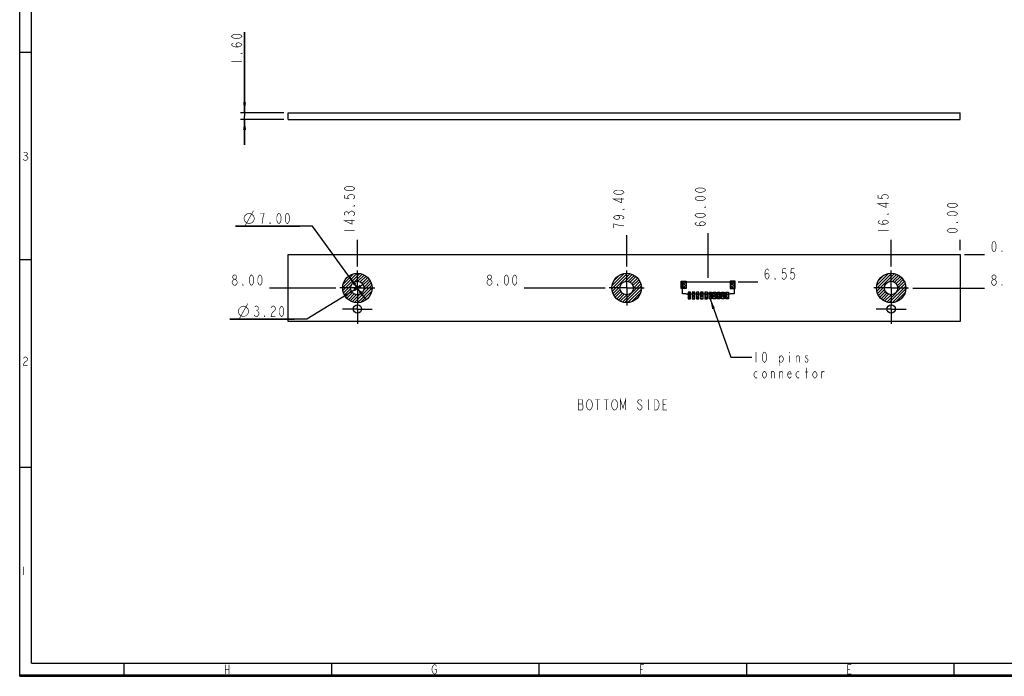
# Model space of a CAD drawing. Header units: millimetres. Extents: x 0 to 840, y 0 to 594.
# Tile 1 of 27: x 0 to 469, y 0 to 313. Entities that reach past the tile are written whole.
import ezdxf

# ---------------------------------------------------------------- set-up
doc = ezdxf.new("R2010")
doc.units = ezdxf.units.MM
doc.header["$LTSCALE"] = 46.2
doc.linetypes.add('CENTER', pattern=[0.6, 0.375, -0.075, 0.075, -0.075])
doc.layers.get('0').update_dxf_attribs({"linetype": 'CONTINUOUS'})
doc.layers.add('02___PRT_ALL_AXES', color=7, linetype='CONTINUOUS')
doc.layers.add('03___PRT_ALL_CURVES', color=7, linetype='CONTINUOUS')
doc.styles.get("Standard").update_dxf_attribs({"font": 'txt', "width": 0.8})
doc.dimstyles.new('DIMSTYLE_1', dxfattribs={"dimtxt": 5, "dimasz": 5, "dimexe": 1, "dimexo": 1, "dimtad": 1, "dimlfac": 0.5, "dimzin": 0, "dimdsep": 46, "dimtxsty": 'STANDARD', "dimblk": '_FILLED', "dimblk1": '_FILLED', "dimblk2": '_FILLED', "dimcen": 0.09, "dimadec": 0, "dimazin": 0, "dimtp": 0.01, "dimtm": 0.01, "dimtfac": 1, "dimtofl": 0, "dimtmove": 0, "dimatfit": 3, "dimldrblk": '_FILLED', "dimfxl": 1, "dimtolj": 1, "dimtzin": 0, "dimarcsym": 0})
doc.dimstyles.new('DIMSTYLE_2', dxfattribs={"dimtxt": 5, "dimasz": 5, "dimexe": 1, "dimexo": 1, "dimtad": 1, "dimlfac": 0.5, "dimzin": 0, "dimdsep": 46, "dimtxsty": 'STANDARD', "dimblk": '_FILLED', "dimblk1": '_FILLED', "dimblk2": '_FILLED', "dimcen": 0.09, "dimadec": 0, "dimazin": 0, "dimtp": 0.01, "dimtm": 0.01, "dimtfac": 1, "dimtmove": 0, "dimatfit": 2, "dimldrblk": '_FILLED', "dimfxl": 1, "dimtolj": 1, "dimtzin": 0, "dimarcsym": 0})
doc.dimstyles.new('DIMSTYLE_3', dxfattribs={"dimtxt": 5, "dimasz": 5, "dimexe": 1, "dimexo": 1, "dimtad": 0, "dimtih": 1, "dimtoh": 1, "dimlfac": 0.5, "dimzin": 0, "dimdsep": 46, "dimtxsty": 'STANDARD', "dimblk": '_FILLED', "dimblk1": '_FILLED', "dimblk2": '_FILLED', "dimcen": 0.09, "dimadec": 0, "dimazin": 0, "dimtp": 0.01, "dimtm": 0.01, "dimtfac": 1, "dimtofl": 0, "dimtmove": 0, "dimatfit": 3, "dimldrblk": '_FILLED', "dimfxl": 1, "dimtolj": 1, "dimtzin": 0, "dimarcsym": 0})
doc.dimstyles.get("Standard").update_dxf_attribs({"dimtxt": 5, "dimasz": 5, "dimexe": 1, "dimexo": 1, "dimtad": 1, "dimzin": 0, "dimdsep": 46, "dimtxsty": 'STANDARD', "dimblk": '_FILLED', "dimblk1": '_FILLED', "dimblk2": '_FILLED', "dimcen": 0.09, "dimadec": 0, "dimazin": 0, "dimtol": 1, "dimtp": 0.01, "dimtm": 0.01, "dimtfac": 1, "dimtofl": 0, "dimtmove": 0, "dimatfit": 3, "dimldrblk": '_FILLED', "dimfxl": 1, "dimtolj": 1, "dimtzin": 0, "dimarcsym": 0})

# ---------------------------------------------------------------- blocks, each defined once
blk = doc.blocks.new('_FILLED')
at = {"color": 0, "linetype": 'BYBLOCK'}
blk.add_solid([(0, 0), (-1, 0.14), (-1, -0.14)], dxfattribs=at)
blk = doc.blocks.new('*D6')
at = {"color": 2, "linetype": 'CONTINUOUS'}
for p, q in [((107.06, 268.34), (107.06, 306.71)), ((107.06, 306.71), (107.06, 266.74)), ((125.77, 268.34), (105.06, 268.34)), ((125.77, 265.14), (105.06, 265.14)), ((107.06, 253.14), (107.06, 266.74)), ((107.06, 265.14), (107.06, 253.14))]:
    blk.add_line(p, q, dxfattribs=at)
at = {"color": 2, "linetype": 'CONTINUOUS', "xscale": 5, "yscale": 5, "zscale": 5}
for p, rotation in [((107.06, 268.34), 270), ((107.06, 265.14), 90)]:
    blk.add_blockref('_FILLED', p, dxfattribs=dict(at, rotation=rotation))
blk = doc.blocks.new('*D11')
at = {"color": 2, "linetype": 'CONTINUOUS'}
for p, q in [((139.41, 214.27), (102.75, 214.27)), ((102.75, 214.27), (133.41, 214.27)), ((160.77, 184.89), (139.41, 214.27)), ((156.65, 190.55), (160.77, 184.89)), ((164.88, 179.23), (160.77, 184.89))]:
    blk.add_line(p, q, dxfattribs=at)
at = {"color": 2, "linetype": 'CONTINUOUS', "xscale": 5, "yscale": 5, "zscale": 5}
for p, rotation in [((156.65, 190.55), 126.0157153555), ((164.88, 179.23), 306.0157153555)]:
    blk.add_blockref('_FILLED', p, dxfattribs=dict(at, rotation=rotation))
blk = doc.blocks.new('*D12')
at = {"color": 2, "linetype": 'CONTINUOUS'}
for p, q in [((160.77, 184.89), (136.69, 170.01)), ((158.04, 183.21), (160.77, 184.89)), ((163.49, 186.58), (160.77, 184.89)), ((136.69, 170.01), (100.02, 170.01)), ((100.02, 170.01), (130.69, 170.01))]:
    blk.add_line(p, q, dxfattribs=at)
at = {"color": 2, "linetype": 'CONTINUOUS', "xscale": 5, "yscale": 5, "zscale": 5}
for p, rotation in [((158.04, 183.21), 211.717895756), ((163.49, 186.58), 31.717895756)]:
    blk.add_blockref('_FILLED', p, dxfattribs=dict(at, rotation=rotation))
blk = doc.blocks.new('*D13')
at = {"color": 2, "linetype": 'CONTINUOUS'}
blk.add_line((414.87, 195.17), (414.87, 207.75), dxfattribs=at)
blk = doc.blocks.new('*D14')
at = {"color": 2, "linetype": 'CONTINUOUS'}
blk.add_line((447.77, 202.89), (447.77, 207.75), dxfattribs=at)
blk = doc.blocks.new('*D15')
at = {"color": 2, "linetype": 'CONTINUOUS'}
blk.add_line((160.77, 195.17), (160.77, 207.75), dxfattribs=at)
blk = doc.blocks.new('*D16')
at = {"color": 2, "linetype": 'CONTINUOUS'}
blk.add_line((425.15, 184.89), (459.33, 184.89), dxfattribs=at)
blk = doc.blocks.new('*D17')
at = {"color": 2, "linetype": 'CONTINUOUS'}
blk.add_line((449.77, 200.89), (459.33, 200.89), dxfattribs=at)
blk = doc.blocks.new('*D18')
at = {"color": 2, "linetype": 'CONTINUOUS'}
blk.add_line((288.97, 195.17), (288.97, 209.97), dxfattribs=at)
blk = doc.blocks.new('*D19')
at = {"color": 2, "linetype": 'CONTINUOUS'}
blk.add_line((150.49, 184.89), (118.87, 184.89), dxfattribs=at)
blk = doc.blocks.new('*D20')
at = {"color": 2, "linetype": 'CONTINUOUS'}
blk.add_line((278.69, 184.89), (240.18, 184.89), dxfattribs=at)
blk = doc.blocks.new('*D24')
at = {"color": 2, "linetype": 'CONTINUOUS'}
blk.add_line((327.77, 189.79), (327.77, 211.01), dxfattribs=at)
blk = doc.blocks.new('*D25')
at = {"color": 2, "linetype": 'CONTINUOUS'}
blk.add_line((342.07, 187.79), (351.33, 187.79), dxfattribs=at)

msp = doc.modelspace()

# ---------------------------------------------------------------- linework, layer by layer
at = {"color": 7, "linetype": 'CONTINUOUS', "true_color": 0xf5f5f5}
for p, q in [((0, 0), (0, 594)), ((0.076, 0.716), (0.076, 593.342)), ((5.563, 6.203), (5.563, 587.855)), ((5.563, 297.029), (0.076, 297.029)), ((5.563, 198.258), (0.076, 198.258)), ((5.563, 99.487), (0.076, 99.487)), ((5.563, 6.203), (834.469, 6.203)), ((49.787, 0.716), (49.787, 6.203)), ((148.558, 0.716), (148.558, 6.203)), ((247.329, 0.716), (247.329, 6.203)), ((346.1, 0.716), (346.1, 6.203)), ((444.872, 0.716), (444.872, 6.203)), ((0, 0), (840, 0)), ((0.076, 0.716), (839.956, 0.716))]:
    msp.add_line(p, q, dxfattribs=at)
at = {"color": 7, "linetype": 'CONTINUOUS'}
for p, q in [((127.767, 265.145), (127.767, 268.345)), ((127.767, 268.345), (447.767, 268.345)), ((447.767, 265.145), (447.767, 268.345)), ((127.767, 265.145), (447.767, 265.145)), ((127.767, 168.893), (127.767, 200.893)), ((127.767, 200.893), (447.767, 200.893)), ((447.767, 200.893), (447.767, 168.893)), ((447.767, 168.893), (127.767, 168.893))]:
    msp.add_line(p, q, dxfattribs=at)
at = {"color": 2, "linetype": 'CONTINUOUS'}
for p, q in [((153.769, 185.053), (160.607, 191.891)), ((153.864, 183.733), (161.927, 191.796)), ((154.005, 186.703), (158.957, 191.655)), ((159.261, 187.716), (163.054, 191.509)), ((161.04, 188.081), (164.04, 191.081)), ((162.151, 187.778), (164.909, 190.536)), ((162.986, 187.199), (165.673, 189.886)), ((163.594, 186.392), (166.336, 189.134)), ((163.938, 185.322), (166.894, 188.278)), ((281.975, 184.565), (289.295, 191.885)), ((282.067, 186.071), (287.788, 191.793)), ((282.146, 183.322), (290.538, 191.714)), ((282.817, 188.235), (285.625, 191.043)), ((288.249, 188.011), (291.612, 191.374)), ((289.668, 188.015), (292.555, 190.903)), ((290.669, 187.603), (293.387, 190.321)), ((291.424, 186.943), (294.116, 189.635)), ((291.949, 186.054), (294.743, 188.848)), ((292.167, 184.858), (295.263, 187.953)), ((314.967, 186.779), (316.381, 188.193)), ((314.967, 188.193), (317.367, 185.793)), ((314.967, 185.364), (317.367, 187.764)), ((316.381, 188.193), (317.367, 187.207)), ((338.167, 187.351), (339.009, 188.193)), ((338.167, 185.937), (340.423, 188.193)), ((338.167, 187.62), (340.567, 185.22)), ((339.009, 188.193), (340.567, 186.634)), ((340.423, 188.193), (340.567, 188.049)), ((407.873, 184.599), (415.161, 191.887)), ((407.974, 186.114), (413.646, 191.786)), ((408.039, 183.35), (416.41, 191.721)), ((408.76, 188.313), (411.446, 191)), ((414.104, 188), (417.487, 191.384)), ((415.539, 188.022), (418.433, 190.916)), ((416.548, 187.616), (419.268, 190.336)), ((417.308, 186.962), (419.999, 189.653)), ((417.839, 186.079), (420.628, 188.868)), ((418.067, 184.893), (421.151, 187.977)), ((154.151, 182.606), (157.944, 186.399)), ((154.579, 181.62), (157.579, 184.62)), ((155.124, 180.751), (157.882, 183.509)), ((159.46, 178.016), (167.644, 186.2)), ((160.751, 177.893), (167.767, 184.909)), ((162.346, 178.073), (167.587, 183.314)), ((163.741, 183.711), (167.337, 187.307)), ((282.486, 182.248), (285.849, 185.61)), ((282.957, 181.304), (285.845, 184.192)), ((283.539, 180.473), (286.257, 183.191)), ((286.922, 178.198), (295.662, 186.938)), ((288.086, 177.948), (295.911, 185.774)), ((289.462, 177.91), (295.949, 184.398)), ((314.967, 186.779), (317.153, 184.593)), ((314.967, 185.364), (315.739, 184.593)), ((315.61, 184.593), (317.367, 186.35)), ((317.024, 184.593), (317.367, 184.936)), ((318.853, 182.893), (319.367, 182.379)), ((320.167, 182.079), (320.981, 182.893)), ((320.267, 182.893), (321.367, 181.793)), ((322.167, 182.665), (322.395, 182.893)), ((323.095, 182.893), (323.367, 182.621)), ((324.167, 181.836), (325.223, 182.893)), ((324.51, 182.893), (325.367, 182.035)), ((326.167, 182.422), (326.638, 182.893)), ((327.338, 182.893), (327.367, 182.864)), ((328.752, 182.893), (329.367, 182.278)), ((330.167, 182.18), (330.88, 182.893)), ((330.167, 182.892), (331.367, 181.692)), ((332.167, 182.765), (332.294, 182.893)), ((332.995, 182.893), (333.367, 182.521)), ((334.167, 181.937), (335.123, 182.893)), ((334.409, 182.893), (335.367, 181.935)), ((336.167, 182.523), (336.537, 182.893)), ((337.238, 182.893), (337.367, 182.763)), ((338.167, 186.206), (339.78, 184.593)), ((338.167, 184.792), (338.366, 184.593)), ((338.237, 184.593), (340.567, 186.923)), ((339.651, 184.593), (340.567, 185.509)), ((408.376, 182.273), (411.759, 185.656)), ((408.844, 181.326), (411.738, 184.221)), ((409.423, 180.492), (412.144, 183.212)), ((412.795, 178.207), (421.553, 186.965)), ((413.955, 177.952), (421.807, 185.805)), ((415.325, 177.908), (421.852, 184.435)), ((155.774, 179.987), (158.461, 182.674)), ((156.526, 179.324), (159.267, 182.066)), ((157.382, 178.766), (160.338, 181.722)), ((158.352, 178.322), (161.949, 181.919)), ((165.019, 179.332), (166.328, 180.641)), ((284.225, 179.744), (286.917, 182.436)), ((285.012, 179.117), (287.806, 181.911)), ((285.907, 178.597), (289.002, 181.693)), ((291.237, 178.271), (295.589, 182.623)), ((318.167, 181.493), (319.367, 182.693)), ((318.167, 182.164), (319.367, 180.964)), ((318.167, 180.079), (319.367, 181.279)), ((318.167, 180.75), (319.124, 179.793)), ((319.295, 179.793), (319.367, 179.865)), ((320.167, 180.665), (321.367, 181.865)), ((320.167, 181.579), (321.367, 180.379)), ((320.167, 180.164), (320.539, 179.793)), ((320.709, 179.793), (321.367, 180.451)), ((322.167, 181.251), (323.367, 182.451)), ((322.167, 182.407), (323.367, 181.207)), ((322.167, 179.836), (323.367, 181.036)), ((322.167, 180.993), (323.367, 179.793)), ((324.167, 181.821), (325.367, 180.621)), ((324.167, 180.422), (325.367, 181.622)), ((324.167, 180.407), (324.781, 179.793)), ((324.952, 179.793), (325.367, 180.208)), ((326.167, 182.65), (327.367, 181.45)), ((326.167, 181.008), (327.367, 182.208)), ((326.167, 181.235), (327.367, 180.035)), ((326.167, 179.821), (326.195, 179.793)), ((326.366, 179.793), (327.367, 180.794)), ((328.167, 181.594), (329.367, 182.794)), ((328.167, 182.064), (329.367, 180.864)), ((328.167, 180.18), (329.367, 181.38)), ((328.167, 180.65), (329.024, 179.793)), ((329.194, 179.793), (329.367, 179.965)), ((330.167, 180.765), (331.367, 181.965)), ((330.167, 181.478), (331.367, 180.278)), ((330.167, 180.064), (330.438, 179.793)), ((330.609, 179.793), (331.367, 180.551)), ((332.167, 181.351), (333.367, 182.551)), ((332.167, 182.307), (333.367, 181.107)), ((332.167, 179.937), (333.367, 181.137)), ((332.167, 180.892), (333.267, 179.793)), ((334.167, 180.523), (335.367, 181.723)), ((334.167, 181.721), (335.367, 180.521)), ((334.167, 180.307), (334.681, 179.793)), ((334.851, 179.793), (335.367, 180.309)), ((336.167, 182.549), (337.367, 181.349)), ((336.167, 181.109), (337.367, 182.309)), ((336.167, 181.135), (337.367, 179.935)), ((336.266, 179.793), (337.367, 180.894)), ((410.107, 179.761), (412.798, 182.452)), ((410.891, 179.131), (413.681, 181.921)), ((411.783, 178.609), (414.867, 181.693)), ((417.084, 178.253), (421.507, 182.676))]:
    msp.add_line(p, q, dxfattribs=at)
at = {"color": 4, "linetype": 'CONTINUOUS'}
for p, q in [((314.967, 188.193), (317.367, 188.193)), ((314.967, 184.593), (314.967, 188.193)), ((317.367, 188.193), (317.367, 184.593)), ((340.567, 188.193), (338.167, 188.193)), ((338.167, 188.193), (338.167, 184.593)), ((340.567, 184.593), (340.567, 188.193)), ((317.367, 184.593), (314.967, 184.593)), ((319.367, 182.893), (318.167, 182.893)), ((318.167, 182.893), (318.167, 179.793)), ((319.367, 179.793), (319.367, 182.893)), ((321.367, 182.893), (320.167, 182.893)), ((320.167, 182.893), (320.167, 179.793)), ((321.367, 179.793), (321.367, 182.893)), ((323.367, 182.893), (322.167, 182.893)), ((322.167, 182.893), (322.167, 179.793)), ((323.367, 179.793), (323.367, 182.893)), ((325.367, 182.893), (324.167, 182.893)), ((324.167, 182.893), (324.167, 179.793)), ((325.367, 179.793), (325.367, 182.893)), ((327.367, 182.893), (326.167, 182.893)), ((326.167, 182.893), (326.167, 179.793)), ((327.367, 179.793), (327.367, 182.893)), ((328.167, 182.893), (329.367, 182.893)), ((328.167, 179.793), (328.167, 182.893)), ((329.367, 182.893), (329.367, 179.793)), ((330.167, 182.893), (331.367, 182.893)), ((330.167, 179.793), (330.167, 182.893)), ((331.367, 182.893), (331.367, 179.793)), ((332.167, 182.893), (333.367, 182.893)), ((332.167, 179.793), (332.167, 182.893)), ((333.367, 182.893), (333.367, 179.793)), ((334.167, 182.893), (335.367, 182.893)), ((334.167, 179.793), (334.167, 182.893)), ((335.367, 182.893), (335.367, 179.793)), ((336.167, 182.893), (337.367, 182.893)), ((336.167, 179.793), (336.167, 182.893)), ((337.367, 182.893), (337.367, 179.793)), ((338.167, 184.593), (340.567, 184.593)), ((318.167, 179.793), (319.367, 179.793)), ((320.167, 179.793), (321.367, 179.793)), ((322.167, 179.793), (323.367, 179.793)), ((324.167, 179.793), (325.367, 179.793)), ((326.167, 179.793), (327.367, 179.793)), ((329.367, 179.793), (328.167, 179.793)), ((331.367, 179.793), (330.167, 179.793)), ((333.367, 179.793), (332.167, 179.793)), ((335.367, 179.793), (334.167, 179.793)), ((337.367, 179.793), (336.167, 179.793))]:
    msp.add_line(p, q, dxfattribs=at)
at = {"color": 2, "linetype": 'CONTINUOUS', "const_width": 0.3}
for points in [[(105.808, 304.708), (105.392, 304.208), (104.975, 303.958), (104.142, 303.708), (102.475, 303.708), (101.642, 303.958), (101.225, 304.208), (100.808, 304.708), (101.225, 305.208), (101.642, 305.458), (102.475, 305.708), (104.142, 305.708), (104.975, 305.458), (105.392, 305.208), (105.808, 304.708)], [(104.142, 299.708), (103.308, 299.958), (102.892, 300.708), (103.308, 301.458), (104.142, 301.708), (104.975, 301.458), (105.392, 301.208), (105.808, 300.708), (105.392, 300.208), (104.975, 299.958), (104.142, 299.708), (102.475, 299.708), (101.642, 299.958), (101.225, 300.208), (100.808, 300.708), (101.225, 301.208), (101.642, 301.458)], [(105.808, 296.708), (105.808, 296.458), (105.392, 296.458), (105.808, 296.708)], [(100.808, 292.708), (105.808, 292.708)], [(159.517, 232.253), (159.1, 231.753), (158.684, 231.503), (157.85, 231.253), (156.184, 231.253), (155.35, 231.503), (154.934, 231.753), (154.517, 232.253), (154.934, 232.753), (155.35, 233.003), (156.184, 233.253), (157.85, 233.253), (158.684, 233.003), (159.1, 232.753), (159.517, 232.253)], [(287.717, 230.471), (287.3, 229.971), (286.884, 229.721), (286.05, 229.471), (284.384, 229.471), (283.55, 229.721), (283.134, 229.971), (282.717, 230.471), (283.134, 230.971), (283.55, 231.221), (284.384, 231.471), (286.05, 231.471), (286.884, 231.221), (287.3, 230.971), (287.717, 230.471)], [(326.517, 231.51), (326.1, 231.01), (325.684, 230.76), (324.85, 230.51), (323.184, 230.51), (322.35, 230.76), (321.934, 231.01), (321.517, 231.51), (321.934, 232.01), (322.35, 232.26), (323.184, 232.51), (324.85, 232.51), (325.684, 232.26), (326.1, 232.01), (326.517, 231.51)], [(154.517, 229.253), (154.517, 227.753), (156.6, 227.503), (156.184, 228.003), (156.184, 228.503), (156.6, 229.003), (157.017, 229.253), (157.85, 229.503), (158.684, 229.253), (159.1, 229.003), (159.517, 228.503), (159.517, 228.003), (159.1, 227.503), (158.684, 227.253)], [(287.717, 227.221), (282.717, 227.221), (286.467, 225.471), (286.467, 227.721)], [(326.517, 227.51), (326.1, 227.01), (325.684, 226.76), (324.85, 226.51), (323.184, 226.51), (322.35, 226.76), (321.934, 227.01), (321.517, 227.51), (321.934, 228.01), (322.35, 228.26), (323.184, 228.51), (324.85, 228.51), (325.684, 228.26), (326.1, 228.01), (326.517, 227.51)], [(413.617, 225.003), (408.617, 225.003), (412.367, 223.253), (412.367, 225.503)], [(408.617, 229.253), (408.617, 227.753), (410.7, 227.503), (410.284, 228.003), (410.284, 228.503), (410.7, 229.003), (411.117, 229.253), (411.95, 229.503), (412.784, 229.253), (413.2, 229.003), (413.617, 228.503), (413.617, 228.003), (413.2, 227.503), (412.784, 227.253)], [(446.517, 224.253), (446.1, 223.753), (445.684, 223.503), (444.85, 223.253), (443.184, 223.253), (442.35, 223.503), (441.934, 223.753), (441.517, 224.253), (441.934, 224.753), (442.35, 225.003), (443.184, 225.253), (444.85, 225.253), (445.684, 225.003), (446.1, 224.753), (446.517, 224.253)], [(106.747, 218.016), (107.164, 219.266), (107.997, 220.099), (109.247, 220.516), (110.497, 220.099), (111.331, 219.266), (111.747, 218.016), (111.331, 216.766), (110.497, 215.932), (109.247, 215.516), (107.997, 215.932), (107.164, 216.766), (106.747, 218.016)], [(107.164, 214.266), (111.331, 221.766)], [(116.414, 220.516), (114.414, 220.516)], [(115.414, 215.516), (115.664, 217.599), (115.914, 218.849), (116.414, 220.516)], [(123.414, 215.516), (122.914, 215.932), (122.664, 216.349), (122.414, 217.182), (122.414, 218.849), (122.664, 219.682), (122.914, 220.099), (123.414, 220.516), (123.914, 220.099), (124.164, 219.682), (124.414, 218.849), (124.414, 217.182), (124.164, 216.349), (123.914, 215.932), (123.414, 215.516)], [(127.414, 215.516), (126.914, 215.932), (126.664, 216.349), (126.414, 217.182), (126.414, 218.849), (126.664, 219.682), (126.914, 220.099), (127.414, 220.516), (127.914, 220.099), (128.164, 219.682), (128.414, 218.849), (128.414, 217.182), (128.164, 216.349), (127.914, 215.932), (127.414, 215.516)], [(154.934, 219.503), (154.517, 220.003), (154.517, 220.503), (154.934, 221.003), (155.35, 221.253), (155.767, 221.253), (156.184, 221.003), (156.6, 220.503), (157.017, 221.003)], [(156.6, 220.003), (156.6, 220.503)], [(157.017, 221.003), (157.85, 221.503), (158.267, 221.503), (159.1, 221.003)], [(159.1, 221.003), (159.517, 220.503), (159.517, 220.003), (159.1, 219.503), (158.684, 219.253)], [(159.517, 224.253), (159.517, 224.003), (159.1, 224.003), (159.517, 224.253)], [(287.717, 222.471), (287.717, 222.221), (287.3, 222.221), (287.717, 222.471)], [(326.517, 219.51), (326.1, 219.01), (325.684, 218.76), (324.85, 218.51), (323.184, 218.51), (322.35, 218.76), (321.934, 219.01), (321.517, 219.51), (321.934, 220.01), (322.35, 220.26), (323.184, 220.51), (324.85, 220.51), (325.684, 220.26), (326.1, 220.01), (326.517, 219.51)], [(326.517, 223.51), (326.517, 223.26), (326.1, 223.26), (326.517, 223.51)], [(413.617, 220.253), (413.617, 220.003), (413.2, 220.003), (413.617, 220.253)], [(446.517, 220.253), (446.1, 219.753), (445.684, 219.503), (444.85, 219.253), (443.184, 219.253), (442.35, 219.503), (441.934, 219.753), (441.517, 220.253), (441.934, 220.753), (442.35, 221.003), (443.184, 221.253), (444.85, 221.253), (445.684, 221.003), (446.1, 220.753), (446.517, 220.253)], [(119.414, 215.516), (119.164, 215.516), (119.164, 215.932), (119.414, 215.516)], [(159.517, 217.003), (154.517, 217.003), (158.267, 215.253), (158.267, 217.503)], [(284.384, 219.471), (285.217, 219.221), (285.634, 218.471), (285.217, 217.721), (284.384, 217.471), (283.55, 217.721), (283.134, 217.971), (282.717, 218.471), (283.134, 218.971), (283.55, 219.221), (284.384, 219.471), (286.05, 219.471), (286.884, 219.221), (287.3, 218.971), (287.717, 218.471), (287.3, 217.971), (286.884, 217.721)], [(284.384, 214.971), (282.717, 215.471), (282.717, 213.471)], [(324.85, 214.51), (324.017, 214.76), (323.6, 215.51), (324.017, 216.26), (324.85, 216.51), (325.684, 216.26), (326.1, 216.01), (326.517, 215.51), (326.1, 215.01), (325.684, 214.76), (324.85, 214.51), (323.184, 214.51), (322.35, 214.76), (321.934, 215.01), (321.517, 215.51), (321.934, 216.01), (322.35, 216.26)], [(411.95, 215.253), (411.117, 215.503), (410.7, 216.253), (411.117, 217.003), (411.95, 217.253), (412.784, 217.003), (413.2, 216.753), (413.617, 216.253), (413.2, 215.753), (412.784, 215.503), (411.95, 215.253), (410.284, 215.253), (409.45, 215.503), (409.034, 215.753), (408.617, 216.253), (409.034, 216.753), (409.45, 217.003)], [(446.517, 216.253), (446.517, 216.003), (446.1, 216.003), (446.517, 216.253)], [(154.517, 212.253), (159.517, 212.253)], [(287.717, 214.471), (285.634, 214.721), (284.384, 214.971)], [(408.617, 212.253), (413.617, 212.253)], [(446.517, 212.253), (446.1, 211.753), (445.684, 211.503), (444.85, 211.253), (443.184, 211.253), (442.35, 211.503), (441.934, 211.753), (441.517, 212.253), (441.934, 212.753), (442.35, 213.003), (443.184, 213.253), (444.85, 213.253), (445.684, 213.003), (446.1, 212.753), (446.517, 212.253)], [(463.833, 202.143), (463.333, 202.559), (463.083, 202.976), (462.833, 203.81), (462.833, 205.476), (463.083, 206.31), (463.333, 206.726), (463.833, 207.143), (464.333, 206.726), (464.583, 206.31), (464.833, 205.476), (464.833, 203.81), (464.583, 202.976), (464.333, 202.559), (463.833, 202.143)], [(467.833, 202.143), (467.583, 202.143), (467.583, 202.559), (467.833, 202.143)], [(354.829, 190.709), (355.079, 191.543), (355.829, 191.959), (356.579, 191.543), (356.829, 190.709), (356.579, 189.876), (356.329, 189.459), (355.829, 189.043), (355.329, 189.459), (355.079, 189.876), (354.829, 190.709), (354.829, 192.376), (355.079, 193.209), (355.329, 193.626), (355.829, 194.043), (356.329, 193.626), (356.579, 193.209)], [(364.829, 194.043), (363.329, 194.043), (363.079, 191.959), (363.579, 192.376), (364.079, 192.376), (364.579, 191.959), (364.829, 191.543), (365.079, 190.709), (364.829, 189.876), (364.579, 189.459), (364.079, 189.043), (363.579, 189.043), (363.079, 189.459), (362.829, 189.876)], [(368.829, 194.043), (367.329, 194.043), (367.079, 191.959), (367.579, 192.376), (368.079, 192.376), (368.579, 191.959), (368.829, 191.543), (369.079, 190.709), (368.829, 189.876), (368.579, 189.459), (368.079, 189.043), (367.579, 189.043), (367.079, 189.459), (366.829, 189.876)], [(101.122, 187.81), (101.622, 188.643), (102.122, 189.06), (102.622, 189.06), (103.122, 188.643), (103.622, 187.81)], [(101.122, 187.393), (101.122, 187.81)], [(102.122, 186.143), (101.622, 186.56), (101.122, 187.393)], [(102.122, 189.06), (101.622, 189.476), (101.372, 189.893), (101.372, 190.31), (101.622, 190.726), (102.122, 191.143), (102.622, 191.143), (103.122, 190.726), (103.372, 190.31), (103.372, 189.893), (103.122, 189.476), (102.622, 189.06)], [(103.622, 187.393), (103.122, 186.56), (102.622, 186.143), (102.122, 186.143)], [(103.622, 187.81), (103.622, 187.393)], [(110.372, 186.143), (109.872, 186.56), (109.622, 186.976), (109.372, 187.81), (109.372, 189.476), (109.622, 190.31), (109.872, 190.726), (110.372, 191.143), (110.872, 190.726), (111.122, 190.31), (111.372, 189.476), (111.372, 187.81), (111.122, 186.976), (110.872, 186.56), (110.372, 186.143)], [(114.372, 186.143), (113.872, 186.56), (113.622, 186.976), (113.372, 187.81), (113.372, 189.476), (113.622, 190.31), (113.872, 190.726), (114.372, 191.143), (114.872, 190.726), (115.122, 190.31), (115.372, 189.476), (115.372, 187.81), (115.122, 186.976), (114.872, 186.56), (114.372, 186.143)], [(222.427, 187.81), (222.927, 188.643), (223.427, 189.06), (223.927, 189.06), (224.427, 188.643)], [(222.427, 187.393), (222.427, 187.81)], [(223.427, 186.143), (222.927, 186.56), (222.427, 187.393)], [(223.427, 189.06), (222.927, 189.476), (222.677, 189.893), (222.677, 190.31), (222.927, 190.726), (223.427, 191.143), (223.927, 191.143), (224.427, 190.726), (224.677, 190.31), (224.677, 189.893), (224.427, 189.476), (223.927, 189.06)], [(224.427, 188.643), (224.927, 187.81), (224.927, 187.393), (224.427, 186.56)], [(231.677, 186.143), (231.177, 186.56), (230.927, 186.976), (230.677, 187.81), (230.677, 189.476), (230.927, 190.31), (231.177, 190.726), (231.677, 191.143), (232.177, 190.726), (232.427, 190.31), (232.677, 189.476), (232.677, 187.81), (232.427, 186.976), (232.177, 186.56), (231.677, 186.143)], [(235.677, 186.143), (235.177, 186.56), (234.927, 186.976), (234.677, 187.81), (234.677, 189.476), (234.927, 190.31), (235.177, 190.726), (235.677, 191.143), (236.177, 190.726), (236.427, 190.31), (236.677, 189.476), (236.677, 187.81), (236.427, 186.976), (236.177, 186.56), (235.677, 186.143)], [(359.829, 189.043), (359.579, 189.043), (359.579, 189.459), (359.829, 189.043)], [(462.583, 187.81), (463.083, 188.643), (463.583, 189.06), (464.083, 189.06), (464.583, 188.643)], [(463.083, 186.56), (462.583, 187.393), (462.583, 187.81)], [(463.583, 189.06), (463.083, 189.476), (462.833, 189.893), (462.833, 190.31), (463.083, 190.726), (463.583, 191.143), (464.083, 191.143), (464.583, 190.726), (464.833, 190.31), (464.833, 189.893), (464.583, 189.476), (464.083, 189.06)], [(465.083, 187.393), (464.583, 186.56), (464.083, 186.143), (463.583, 186.143)], [(464.583, 188.643), (465.083, 187.81), (465.083, 187.393)], [(106.372, 186.143), (106.122, 186.143), (106.122, 186.56), (106.372, 186.143)], [(224.427, 186.56), (223.927, 186.143), (223.427, 186.143)], [(227.677, 186.143), (227.427, 186.143), (227.427, 186.56), (227.677, 186.143)], [(463.583, 186.143), (463.083, 186.56)], [(467.833, 186.143), (467.583, 186.143), (467.583, 186.56), (467.833, 186.143)], [(104.021, 173.761), (104.438, 175.011), (105.271, 175.844), (106.521, 176.261), (107.771, 175.844), (108.604, 175.011), (109.021, 173.761), (108.604, 172.511), (107.771, 171.677), (106.521, 171.261), (105.271, 171.677), (104.438, 172.511), (104.021, 173.761)], [(104.438, 170.011), (108.604, 177.511)], [(111.938, 175.844), (112.438, 176.261), (112.938, 176.261), (113.438, 175.844), (113.688, 175.427), (113.688, 175.011), (113.438, 174.594), (112.938, 174.177), (113.438, 173.761)], [(112.438, 174.177), (112.938, 174.177)], [(113.438, 173.761), (113.938, 172.927), (113.938, 172.511)], [(120.438, 173.344), (119.938, 172.511), (119.688, 171.261), (121.688, 171.261)], [(119.688, 175.427), (119.938, 175.844), (120.438, 176.261), (120.938, 176.261), (121.438, 175.844), (121.688, 175.427), (121.688, 174.594), (121.438, 174.177), (120.438, 173.344)], [(124.688, 171.261), (124.188, 171.677), (123.938, 172.094), (123.688, 172.927), (123.688, 174.594), (123.938, 175.427), (124.188, 175.844), (124.688, 176.261), (125.188, 175.844), (125.438, 175.427), (125.688, 174.594), (125.688, 172.927), (125.438, 172.094), (125.188, 171.677), (124.688, 171.261)], [(113.938, 172.511), (113.438, 171.677), (112.938, 171.261), (112.438, 171.261), (111.938, 171.677), (111.688, 172.094)], [(116.688, 171.261), (116.438, 171.261), (116.438, 171.677), (116.688, 171.261)], [(350.563, 154.42), (350.563, 149.42)], [(354.563, 149.42), (354.063, 149.836), (353.813, 150.253), (353.563, 151.086), (353.563, 152.753), (353.813, 153.586), (354.063, 154.003), (354.563, 154.42), (355.063, 154.003), (355.313, 153.586), (355.563, 152.753), (355.563, 151.086), (355.313, 150.253), (355.063, 149.836), (354.563, 149.42)], [(361.563, 151.503), (362.063, 152.336), (362.563, 152.753), (363.063, 152.336), (363.563, 151.503), (363.563, 150.67), (363.063, 149.836), (362.563, 149.42), (362.063, 149.42), (361.563, 150.67)], [(361.563, 152.753), (361.563, 147.753)], [(366.563, 154.42), (366.563, 154.003)], [(366.563, 152.753), (366.563, 149.42)], [(369.813, 149.42), (369.813, 152.753)], [(369.813, 151.92), (370.313, 152.753), (370.813, 152.753), (371.313, 151.92), (371.313, 149.42)], [(374.313, 149.42), (373.813, 150.253)], [(375.063, 152.336), (374.813, 152.753), (374.313, 152.753), (374.063, 152.336), (374.063, 151.92)], [(374.063, 151.92), (375.063, 151.086), (375.313, 150.67), (375.313, 150.253)], [(375.313, 150.253), (374.813, 149.42), (374.313, 149.42)], [(351.063, 142.336), (350.563, 141.92), (350.063, 142.336), (349.563, 143.17), (349.563, 144.003), (350.063, 144.836), (350.563, 145.253), (351.063, 144.836)], [(355.563, 143.17), (355.063, 142.336), (354.563, 141.92), (354.063, 142.336), (353.563, 143.17), (353.563, 144.003), (354.063, 144.836), (354.563, 145.253), (355.063, 144.836), (355.563, 144.003), (355.563, 143.17)], [(357.813, 141.92), (357.813, 145.253)], [(357.813, 144.42), (358.313, 145.253), (358.813, 145.253), (359.313, 144.42), (359.313, 141.92)], [(361.813, 141.92), (361.813, 145.253)], [(361.813, 144.42), (362.313, 145.253), (362.813, 145.253), (363.313, 144.42), (363.313, 141.92)], [(367.313, 142.753), (367.063, 142.336), (366.563, 141.92), (366.063, 142.336), (365.563, 143.17), (365.563, 144.003), (366.063, 144.836), (366.563, 145.253), (367.063, 144.836), (367.313, 144.003), (365.563, 144.003)], [(371.063, 142.336), (370.563, 141.92), (370.063, 142.336), (369.563, 143.17), (369.563, 144.003), (370.063, 144.836), (370.563, 145.253), (371.063, 144.836)], [(374.563, 141.92), (374.563, 146.92)], [(379.563, 143.17), (379.063, 142.336), (378.563, 141.92), (378.063, 142.336), (377.563, 143.17), (377.563, 144.003), (378.063, 144.836), (378.563, 145.253), (379.063, 144.836), (379.563, 144.003), (379.563, 143.17)], [(381.813, 141.92), (381.813, 145.253)], [(381.813, 144.42), (382.313, 145.253), (382.813, 145.253), (383.063, 144.836)], [(373.813, 144.836), (375.313, 144.836)], [(265.963, 131.804), (265.963, 126.804), (267.713, 126.804), (267.963, 127.22), (268.213, 127.637), (268.213, 128.887), (267.963, 129.304), (267.713, 129.72), (267.963, 130.137), (267.963, 131.387), (267.713, 131.804), (265.963, 131.804)], [(272.213, 127.637), (271.963, 127.22), (271.463, 126.804), (270.963, 126.804), (270.463, 127.22), (270.213, 127.637), (269.963, 128.054), (269.713, 129.304), (269.963, 130.554), (270.213, 130.97), (270.463, 131.387), (270.963, 131.804), (271.463, 131.804), (271.963, 131.387), (272.213, 130.97), (272.463, 130.554), (272.713, 129.304), (272.463, 128.054), (272.213, 127.637)], [(273.963, 131.804), (276.463, 131.804)], [(275.213, 131.804), (275.213, 126.804)], [(277.963, 131.804), (280.463, 131.804)], [(279.213, 131.804), (279.213, 126.804)], [(284.213, 127.637), (283.963, 127.22), (283.463, 126.804), (282.963, 126.804), (282.463, 127.22), (282.213, 127.637), (281.963, 128.054), (281.713, 129.304), (281.963, 130.554), (282.213, 130.97), (282.463, 131.387), (282.963, 131.804), (283.463, 131.804), (283.963, 131.387), (284.213, 130.97), (284.463, 130.554), (284.713, 129.304), (284.463, 128.054), (284.213, 127.637)], [(285.963, 126.804), (285.963, 131.804), (287.213, 127.637), (288.463, 131.804), (288.463, 126.804)], [(296.213, 130.97), (295.963, 131.387), (295.463, 131.804), (294.963, 131.804), (294.463, 131.387), (294.213, 130.97), (294.213, 130.554), (294.463, 130.137)], [(299.213, 131.804), (299.213, 126.804)], [(302.213, 131.804), (303.213, 131.804), (303.713, 131.387), (303.963, 130.97), (304.213, 130.554), (304.463, 129.304), (304.213, 128.054), (303.963, 127.637), (303.713, 127.22), (303.213, 126.804), (302.213, 126.804), (302.213, 131.804)], [(308.213, 126.804), (306.213, 126.804), (306.213, 131.804), (308.213, 131.804)], [(265.963, 129.72), (267.713, 129.72)], [(294.463, 130.137), (295.963, 128.887), (296.213, 128.47), (296.213, 127.637), (295.963, 127.22), (295.463, 126.804), (294.963, 126.804), (294.463, 127.22), (294.213, 127.637), (293.963, 128.054)], [(306.213, 129.304), (307.463, 129.304)]]:
    msp.add_lwpolyline(points, dxfattribs=at)
at = {"color": 7, "linetype": 'CONTINUOUS', "true_color": 0xf5f5f5, "const_width": 0.3}
for points in [[(1.943, 249.24), (2.437, 249.569), (2.931, 249.569), (3.425, 249.24), (3.672, 248.911), (3.672, 248.582), (3.425, 248.253), (2.931, 247.923), (3.425, 247.594), (3.672, 247.265), (3.919, 246.936), (3.919, 246.606), (3.672, 246.277), (3.425, 245.948), (2.931, 245.619), (2.437, 245.619), (1.943, 245.948), (1.696, 246.277)], [(2.437, 247.923), (2.931, 247.923)], [(1.759, 151.316), (2.006, 151.645), (2.5, 151.974), (2.994, 151.974), (3.488, 151.645), (3.735, 151.316), (3.735, 150.657), (3.488, 150.328), (2.994, 149.999), (2.5, 149.669), (2.006, 149.011), (1.759, 148.023), (3.735, 148.023)], [(1.931, 52.18), (1.931, 48.229)], [(97.89, 5.514), (97.89, 1.124)], [(99.646, 5.514), (99.646, 1.124)], [(197.539, 3.319), (198.417, 3.319), (198.417, 1.856), (198.197, 1.49), (197.758, 1.124), (197.319, 1.124), (196.88, 1.49), (196.661, 1.856), (196.441, 2.222), (196.222, 3.319), (196.441, 4.416), (196.661, 4.782), (196.88, 5.148), (197.319, 5.514), (197.758, 5.514), (198.197, 5.148), (198.417, 4.782)], [(295.432, 1.124), (295.432, 5.514), (297.188, 5.514)], [(395.959, 1.124), (394.203, 1.124), (394.203, 5.514), (395.959, 5.514)], [(97.89, 3.319), (99.646, 3.319)], [(295.432, 3.319), (296.53, 3.319)], [(394.203, 3.319), (395.301, 3.319)]]:
    msp.add_lwpolyline(points, dxfattribs=at)
at = {"color": 4, "linetype": 'CONTINUOUS'}
for centre, radius in [((160.767, 184.893), 7), ((160.767, 184.893), 3.2), ((288.967, 184.893), 7), ((288.967, 184.893), 3.2), ((414.867, 184.893), 7), ((414.867, 184.893), 3.2)]:
    msp.add_circle(centre, radius, dxfattribs=at)
at = {"layer": '02___PRT_ALL_AXES', "color": 7, "linetype": 'CENTER'}
for p, q in [((160.767, 184.893), (160.767, 193.173)), ((288.967, 184.893), (288.967, 193.173)), ((414.867, 184.893), (414.867, 193.173)), ((160.767, 184.893), (152.487, 184.893)), ((160.767, 184.893), (160.767, 176.613)), ((160.767, 184.893), (169.047, 184.893)), ((288.967, 184.893), (280.687, 184.893)), ((288.967, 184.893), (288.967, 176.613)), ((288.967, 184.893), (297.247, 184.893)), ((414.867, 184.893), (406.587, 184.893)), ((414.867, 184.893), (423.147, 184.893)), ((414.867, 184.893), (414.867, 176.613)), ((160.767, 174.893), (153.687, 174.893)), ((160.767, 174.893), (160.767, 176.613)), ((160.767, 174.893), (160.767, 167.813)), ((160.767, 174.893), (167.847, 174.893)), ((414.867, 174.893), (407.787, 174.893)), ((414.867, 174.893), (414.867, 176.613)), ((414.867, 174.893), (421.947, 174.893)), ((414.867, 174.893), (414.867, 167.813))]:
    msp.add_line(p, q, dxfattribs=at)
at = {"layer": '02___PRT_ALL_AXES', "color": 7, "linetype": 'CONTINUOUS'}
for centre, radius in [((160.767, 184.893), 3.2), ((288.967, 184.893), 3.2), ((414.867, 184.893), 3.2), ((160.767, 174.893), 2), ((414.867, 174.893), 2)]:
    msp.add_circle(centre, radius, dxfattribs=at)
at = {"layer": '03___PRT_ALL_CURVES', "color": 4, "linetype": 'CONTINUOUS'}
for p, q in [((315.467, 187.793), (340.067, 187.793)), ((315.467, 182.193), (315.467, 187.793)), ((340.067, 187.793), (340.067, 182.193)), ((317.267, 182.193), (315.467, 182.193)), ((317.267, 181.993), (317.267, 182.193)), ((326.967, 181.993), (317.267, 181.993)), ((328.567, 182.193), (326.967, 182.193)), ((326.967, 182.193), (326.967, 181.993)), ((328.567, 181.993), (328.567, 182.193)), ((338.267, 181.993), (328.567, 181.993)), ((340.067, 182.193), (338.267, 182.193)), ((338.267, 182.193), (338.267, 181.993))]:
    msp.add_line(p, q, dxfattribs=at)

# ---------------------------------------------------------------- dimensions: what is measured, and where the dimension line sits
at = {"color": 2, "linetype": 'CONTINUOUS'}
dim = msp.add_linear_dim(base=(107.058, 265.145), p1=(126.767, 268.345), p2=(126.767, 265.145), angle=270, dimstyle='DIMSTYLE_1', dxfattribs=at)
dim.commit()
dim.dimension.update_dxf_attribs({"geometry": '*D6', "text_midpoint": (107.058, 290.708), "dimtype": 160})
for p1, p2, picture, middle in [((156.651, 190.555), (164.883, 179.231), '*D11', (106.747, 215.516)), ((158.045, 183.21), (163.489, 186.575), '*D12', (104.021, 171.261))]:
    dim = msp.add_diameter_dim_2p(p1=p1, p2=p2, text='%%c<>', dimstyle='DIMSTYLE_2', override={"dimtih": 1, "dimtoh": 1, "dimpost": '<>'}, dxfattribs=at)
    dim.commit()
    dim.dimension.update_dxf_attribs({"geometry": picture, "text_midpoint": middle, "dimtype": 163})
for feature_location, offset, dtype, origin, picture, middle in [((288.967, 195.173), (0, 14.798), 1, (447.767, 193.173), '*D18', (287.717, 212.471)), ((327.767, 189.793), (0, 21.217), 1, (447.767, 187.793), '*D24', (326.517, 213.51)), ((160.767, 195.173), (0, 12.58), 1, (447.767, 193.173), '*D15', (159.517, 210.253)), ((414.867, 195.173), (0, 12.58), 1, (447.767, 200.893), '*D13', (413.617, 210.253)), ((447.767030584, 202.892837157), (0, 4.860012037), 1, (447.767030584, 200.892837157), '*D14', (446.517030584, 210.252849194)), ((449.767030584, 200.892837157), (9.566159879, 0), 0, (447.767030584, 200.892837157), '*D17', (461.833190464, 202.142837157)), ((150.487, 184.893), (-31.615, 0), 0, (152.487, 200.893), '*D19', (100.372, 186.143)), ((278.687, 184.893), (-38.51, 0), 0, (280.687, 200.893), '*D20', (221.677, 186.143)), ((342.067, 187.793), (9.262, 0), 0, (340.067, 200.893), '*D25', (353.829, 189.043)), ((425.147, 184.893), (34.186, 0), 0, (447.767, 200.893), '*D16', (461.833, 186.143))]:
    dim = msp.add_ordinate_dim(feature_location=feature_location, offset=offset, dtype=dtype, origin=origin, dimstyle='DIMSTYLE_3', override={"dimtad": 1, "dimtih": 0, "dimtoh": 0}, dxfattribs=at)
    dim.commit()
    dim.dimension.update_dxf_attribs({"geometry": picture, "text_midpoint": middle})

# ---------------------------------------------------------------- leaders
msp.add_leader([(328.666, 179.793), (338.563, 151.92), (348.563, 151.92)], dimstyle='STANDARD', override={"dimtad": 0}, dxfattribs=at)

doc.saveas('drawing.dxf')
